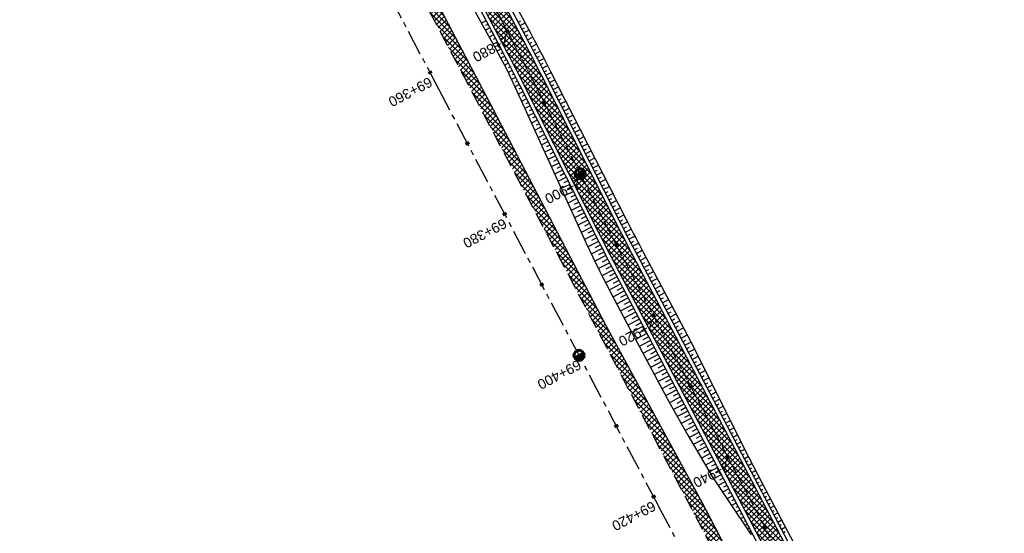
# Model space of a CAD drawing. Header units: metres. Extents: x 7529682 to 7533704, y 5721210 to 5727842.
# Tile 21 of 64: x 7530998 to 7531121, y 5725193 to 5725257. Entities that reach past the tile are written whole.
import ezdxf

# ---------------------------------------------------------------- set-up
doc = ezdxf.new("R2010")
doc.units = ezdxf.units.M
doc.linetypes.add('CENTER', pattern=[50.8, 31.75, -6.35, 6.35, -6.35])
doc.linetypes.add('HIDDEN', pattern=[9.525, 6.35, -3.175])
for name, color, linetype in [('C-DROGI-SYTUACJA-ETYKIETY', 7, 'Continuous'), ('D-hatch-pobocza', 131, 'Continuous'), ('D-pobocza', 7, 'Continuous'), ('D-skarpa', 7, 'Continuous'), ('D-skarpa-kreskowanie', 7, 'Continuous')]:
    doc.layers.add(name, color=color, linetype=linetype)
doc.layers.add('D-hatch-ciag-pieszo-rowerowy', color=7, linetype='Continuous', lineweight=13, true_color=0xff9f80)
for name, color, linetype, lineweight in [('D-krawędzie', 7, 'Continuous', 30), ('D-obrzeża', 7, 'Continuous', 30), ('D-oś', 10, 'CENTER', 30)]:
    doc.layers.add(name, color=color, linetype=linetype, lineweight=lineweight)
doc.layers.add('poprzeczki', color=7, linetype='Continuous', true_color=0x0000c7)
doc.styles.get("Standard").update_dxf_attribs({"font": 'arial.ttf'})
pattern_1 = [(45, (0, 0), (-0.33675960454, 0.33675960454), []), (135, (0, 0), (-0.33675960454, -0.33675960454), [])]

# ---------------------------------------------------------------- blocks, each defined once
blk = doc.blocks.new('kilometraz')
at = {"linetype": 'ByBlock', "lineweight": -2}
blk.add_hatch(color=0, dxfattribs=at).paths.add_polyline_path([(0, -0.28125, 0.41421356), (0.28125, 0, 0.41421356), (0, 0.28125)])
at = {"color": 0, "linetype": 'ByBlock', "lineweight": -2}
blk.add_line((0, 0.28125), (0, -0.28125), dxfattribs=at)
blk.add_circle((0, 0), 0.28125, dxfattribs=at)
blk = doc.blocks.new('AeccTickLine')
at = {"color": 0, "linetype": 'ByBlock', "lineweight": -2}
blk.add_line((0, 1), (0, -1), dxfattribs=at)

msp = doc.modelspace()

# ---------------------------------------------------------------- hatches: boundary and pattern name
at = {"layer": 'D-hatch-ciag-pieszo-rowerowy'}
h = msp.add_hatch(dxfattribs=at)
h.set_pattern_fill('ANSI37', color=256, scale=0.15, style=0)
h.set_pattern_definition(pattern_1)
h.paths.add_polyline_path([(7531044.82, 5725285.57), (7531043.69, 5725285.03), (7531059.94, 5725254.22, -0.004401), (7531062.37, 5725249.53), (7531071.71, 5725231.04, 0.004122), (7531073.98, 5725226.64), (7531080.59, 5725214.07), (7531081.74, 5725214.58), (7531075.09, 5725227.22, -0.004122), (7531072.82, 5725231.61), (7531063.48, 5725250.1, 0.004401), (7531061.05, 5725254.8)])
h.paths.add_polyline_path([(7531043.69, 5725285.03), (7531042.56, 5725284.5), (7531058.83, 5725253.65, -0.004401), (7531061.26, 5725248.96), (7531070.6, 5725230.47, 0.004122), (7531072.86, 5725226.07), (7531079.44, 5725213.57), (7531080.59, 5725214.07), (7531073.98, 5725226.64, -0.004122), (7531071.71, 5725231.04), (7531062.37, 5725249.53, 0.004401), (7531059.94, 5725254.22)])
h = msp.add_hatch(dxfattribs=at)
h.set_pattern_fill('ANSI37', color=256, scale=0.15, style=0)
h.set_pattern_definition(pattern_1)
h.paths.add_polyline_path([(7531088.49, 5725201.74), (7531081.74, 5725214.58), (7531080.59, 5725214.07), (7531087.38, 5725201.16), (7531110.12, 5725157.82), (7531118.16, 5725142.9), (7531119.25, 5725143.51), (7531111.23, 5725158.4)])
h.paths.add_polyline_path([(7531087.38, 5725201.16), (7531080.59, 5725214.07), (7531079.44, 5725213.57), (7531086.28, 5725200.58), (7531109.01, 5725157.24), (7531117.08, 5725142.28), (7531118.16, 5725142.9), (7531110.12, 5725157.82)])
at = {"layer": 'D-hatch-pobocza'}
h = msp.add_hatch(dxfattribs=at)
h.set_pattern_fill('ANSI37', color=256, scale=0.15, style=0)
h.set_pattern_definition(pattern_1)
h.paths.add_polyline_path([(7531057.01, 5725246.72), (7531044.19, 5725271.11), (7531030.97, 5725296.42), (7531019.37, 5725318.31), (7531007.54, 5725340.71), (7530994.47, 5725365.47), (7530982.58, 5725387.65), (7530971.81, 5725408.22), (7530959.96, 5725430.76), (7530944.54, 5725460.14), (7530935.92, 5725477.07), (7530923.1, 5725500.31), (7530908, 5725529.49), (7530889.66, 5725563.38), (7530889.59, 5725561.26), (7530918.17, 5725507.18), (7530950.16, 5725446.31), (7530993.42, 5725364.26), (7531022.77, 5725308.72), (7531053.81, 5725249.87), (7531081.17, 5725197.87), (7531103.9, 5725154.54), (7531128.12, 5725108.45), (7531149.32, 5725068.21), (7531151.44, 5725067.36), (7531152, 5725067.29), (7531141.2, 5725086.69), (7531129.87, 5725108.78), (7531118.46, 5725130.11), (7531107.39, 5725151.39), (7531095.36, 5725174.01), (7531083.61, 5725196.49), (7531071.56, 5725218.8)])

# ---------------------------------------------------------------- linework, layer by layer
at = {"layer": 'D-krawędzie', "linetype": 'HIDDEN', "ltscale": 0.3, "flags": 128}
msp.add_lwpolyline([(7530572.01, 5726166.06), (7530599.74, 5726113.52), (7530641.56, 5726032.01), (7530660.96, 5725995.07), (7530689.13, 5725941.54), (7530707.34, 5725907.03), (7530725.26, 5725873.09), (7530743.97, 5725837.65), (7530770.53, 5725787.12), (7530787.86, 5725754.27), (7530809.9, 5725712.54), (7530824.74, 5725684.39), (7530840.86, 5725653.69), (7530860.68, 5725616.15), (7530865.28, 5725607.39), (7530878.05, 5725583.08), (7530918.17, 5725507.18), (7530950.16, 5725446.31), (7530993.42, 5725364.26), (7531022.77, 5725308.72), (7531053.81, 5725249.87), (7531081.17, 5725197.87), (7531103.9, 5725154.54), (7531128.12, 5725108.45), (7531149.3, 5725068.25), (7531167.38, 5725033.77), (7531197.16, 5724976.99), (7531228.15, 5724918.03), (7531253.15, 5724870.49), (7531286.8, 5724806.65), (7531306.74, 5724768.66), (7531335.09, 5724714.65), (7531357.32, 5724672.44), (7531373.64, 5724641.45), (7531392.16, 5724606), (7531418.48, 5724555.85), (7531439.73, 5724515.58), (7531476.36, 5724446.19), (7531491.8, 5724416.76), (7531531.9, 5724339.93), (7531557.23, 5724291.66), (7531569.85, 5724267.58), (7531591.38, 5724226.55), (7531610, 5724191.1), (7531616.88, 5724178), (7531629.98, 5724153.03), (7531641.01, 5724132.02), (7531664.91, 5724087.62), (7531677.64, 5724064.79), (7531683.11, 5724054.99), (7531686.75, 5724048.18), (7531695.45, 5724031.7), (7531703.75, 5724015.92), (7531709.21, 5724005.51), (7531719.39, 5723986.15), (7531726.3, 5723973), (7531732.74, 5723960.74), (7531735.13, 5723956.19)], dxfattribs=at)
at = {"layer": 'D-obrzeża'}
for points in [[(7531164.32, 5725069.74), (7531163.36, 5725071.53), (7531162.18, 5725071.11, -0.373479), (7531159.74, 5725072.06), (7531157.82, 5725075.71, 0.068604), (7531155.43, 5725079.04), (7531152.26, 5725082.38, -0.075217), (7531147.13, 5725089.74), (7531137.49, 5725109.26, 0.008945), (7531132.57, 5725118.8), (7531111.23, 5725158.4), (7531088.49, 5725201.74), (7531075.09, 5725227.22, -0.004122), (7531072.82, 5725231.61), (7531063.48, 5725250.1, 0.004401), (7531061.05, 5725254.8), (7531036.31, 5725301.7, 0.004228), (7531033.91, 5725306.16), (7531023.95, 5725324.3, -0.004067)], [(7531021.74, 5725323.12), (7531031.71, 5725304.98, -0.004228), (7531034.11, 5725300.51), (7531058.83, 5725253.65, -0.004401), (7531061.26, 5725248.96), (7531070.6, 5725230.47, 0.004122), (7531072.86, 5725226.07), (7531086.28, 5725200.58), (7531109.01, 5725157.24), (7531130.34, 5725117.67, -0.009012), (7531135.3, 5725108.06), (7531145.04, 5725088.32, 0.075286), (7531150.17, 5725080.95), (7531153.38, 5725077.57, -0.068604), (7531155.77, 5725074.24), (7531156.91, 5725072.06), (7531159.32, 5725067.48)]]:
    msp.add_lwpolyline(points, format="xyb", dxfattribs=at)
at = {"layer": 'D-oś', "ltscale": 0.1}
msp.add_lwpolyline([(7531164.28, 5725032.14), (7531146.2, 5725066.62), (7531125.03, 5725106.82), (7531100.8, 5725152.91), (7531078.07, 5725196.25), (7531050.71, 5725248.24), (7531019.67, 5725307.08), (7530990.32, 5725362.63), (7530947.07, 5725444.68), (7530915.08, 5725505.55), (7530874.95, 5725581.45)], dxfattribs=at)
at = {"layer": 'D-oś', "ltscale": 0.03}
msp.add_lwpolyline([(7531022.84, 5725323.71), (7531032.81, 5725305.57, -0.004228), (7531035.21, 5725301.1), (7531059.94, 5725254.22, -0.004401), (7531062.37, 5725249.53), (7531071.71, 5725231.04, 0.004122), (7531073.98, 5725226.64), (7531073.98, 5725226.64), (7531087.38, 5725201.16), (7531110.12, 5725157.82), (7531131.46, 5725118.23, -0.008978), (7531136.4, 5725108.66), (7531146.08, 5725089.03, 0.075252), (7531151.22, 5725081.67), (7531154.31, 5725078.4, -0.068936), (7531156.87, 5725074.83), (7531166.99, 5725055.55, -0.068732)], format="xyb", dxfattribs=at)
at = {"layer": 'D-pobocza'}
msp.add_lwpolyline([(7531149.32, 5725068.21), (7531151.44, 5725067.36), (7531152, 5725067.29), (7531141.2, 5725086.69), (7531129.87, 5725108.78), (7531118.46, 5725130.11), (7531107.39, 5725151.39), (7531095.36, 5725174.01), (7531083.61, 5725196.49), (7531071.56, 5725218.8), (7531057.01, 5725246.72), (7531044.19, 5725271.11), (7531030.97, 5725296.42), (7531019.37, 5725318.31), (7531007.54, 5725340.71), (7530994.47, 5725365.47), (7530982.58, 5725387.65), (7530971.81, 5725408.22), (7530959.96, 5725430.76), (7530944.54, 5725460.14), (7530935.92, 5725477.07), (7530923.1, 5725500.31), (7530908, 5725529.49), (7530889.66, 5725563.38)], dxfattribs=at)
for points in [[(7531164.78, 5725069.95), (7531163.59, 5725072.15), (7531162.01, 5725071.58, -0.373479), (7531160.18, 5725072.3), (7531158.23, 5725076, 0.068604), (7531155.84, 5725079.33), (7531152.68, 5725082.67, -0.075201), (7531147.55, 5725090.03), (7531137.93, 5725109.51, 0.008929), (7531133.02, 5725119.03), (7531111.67, 5725158.63), (7531088.93, 5725201.97), (7531075.53, 5725227.45, -0.004122), (7531073.26, 5725231.84), (7531063.92, 5725250.33, 0.004401), (7531061.5, 5725255.03), (7531036.75, 5725301.93, 0.004228), (7531034.35, 5725306.4), (7531024.39, 5725324.54, -0.004067)], [(7531021.3, 5725322.88), (7531031.27, 5725304.74, -0.004228), (7531033.67, 5725300.27), (7531058.39, 5725253.42, -0.004401), (7531060.81, 5725248.73), (7531070.15, 5725230.24, 0.004122), (7531072.42, 5725225.84), (7531085.83, 5725200.34), (7531108.57, 5725157.01), (7531129.89, 5725117.44, -0.009025), (7531134.86, 5725107.82), (7531144.62, 5725088.04, 0.075299), (7531149.75, 5725080.67), (7531152.97, 5725077.27, -0.068604), (7531155.36, 5725073.94), (7531156.47, 5725071.83), (7531158.84, 5725067.32)]]:
    msp.add_lwpolyline(points, format="xyb", dxfattribs=at)
at = {"layer": 'D-skarpa', "linetype": 'Continuous'}
msp.add_lwpolyline([(7531059.04, 5725261.12), (7531062.11, 5725255.37, -0.003818), (7531064.21, 5725251.37), (7531064.58, 5725250.65), (7531074, 5725232.2, 0.00382), (7531076.05, 5725228.26), (7531076.27, 5725227.85), (7531079.81, 5725221.2), (7531082.12, 5725216.77), (7531089.44, 5725202.24), (7531091.14, 5725198.91), (7531095.82, 5725190.07)], format="xyb", dxfattribs=at)
msp.add_lwpolyline([(7531054.75, 5725258.86), (7531057.16, 5725254.48), (7531057.89, 5725253.14), (7531058.12, 5725252.73), (7531059.06, 5725250.98), (7531059.9, 5725249.18), (7531060.23, 5725248.45), (7531061.56, 5725245.54), (7531068.83, 5725229.59), (7531069.03, 5725229.15), (7531069.9, 5725227.32), (7531070.79, 5725225.5), (7531071, 5725225.08), (7531072.15, 5725222.82), (7531074.48, 5725218.4), (7531079.21, 5725209.59), (7531081.67, 5725205.23), (7531084.85, 5725199.82), (7531086.93, 5725196.7), (7531089.73, 5725192.52)], dxfattribs=at)
at = {"layer": 'D-skarpa-kreskowanie', "linetype": 'Continuous'}
for p, q in [((7531056.56, 5725256.89, 107.95), (7531055.99, 5725256.6, 107.53)), ((7531056.79, 5725256.45, 107.95), (7531056.51, 5725256.3, 107.74)), ((7531060.6, 5725256.73, 108.08), (7531060.9, 5725256.9, 107.85)), ((7531060.83, 5725256.29, 108.08), (7531061.45, 5725256.62, 107.61)), ((7531057.02, 5725256.01, 107.95), (7531056.48, 5725255.72, 107.54)), ((7531057.26, 5725255.57, 107.95), (7531056.99, 5725255.42, 107.75)), ((7531061.06, 5725255.85, 108.08), (7531061.37, 5725256.01, 107.85)), ((7531061.3, 5725255.41, 108.08), (7531061.92, 5725255.74, 107.61)), ((7531057.49, 5725255.12, 107.95), (7531056.96, 5725254.84, 107.55)), ((7531057.96, 5725254.24, 107.95), (7531057.44, 5725253.97, 107.56)), ((7531057.72, 5725254.68, 107.95), (7531057.46, 5725254.54, 107.75)), ((7531061.53, 5725254.97, 108.08), (7531061.84, 5725255.13, 107.84)), ((7531061.76, 5725254.52, 108.08), (7531062.39, 5725254.85, 107.61)), ((7531061.99, 5725254.08, 108.08), (7531062.31, 5725254.24, 107.84)), ((7531062.23, 5725253.64, 108.08), (7531062.86, 5725253.96, 107.6)), ((7531058.42, 5725253.36, 107.95), (7531057.92, 5725253.09, 107.57)), ((7531058.19, 5725253.8, 107.95), (7531057.93, 5725253.66, 107.76)), ((7531058.66, 5725252.91, 107.95), (7531058.41, 5725252.78, 107.76)), ((7531062.46, 5725253.19, 108.08), (7531062.77, 5725253.36, 107.84)), ((7531062.69, 5725252.75, 108.08), (7531063.32, 5725253.08, 107.6)), ((7531058.89, 5725252.47, 107.95), (7531058.39, 5725252.21, 107.58)), ((7531059.12, 5725252.03, 107.95), (7531058.87, 5725251.9, 107.77)), ((7531059.35, 5725251.58, 107.95), (7531058.87, 5725251.33, 107.59)), ((7531062.91, 5725252.3, 108.08), (7531063.23, 5725252.47, 107.84)), ((7531063.14, 5725251.86, 108.08), (7531063.78, 5725252.19, 107.6)), ((7531063.37, 5725251.41, 108.08), (7531063.69, 5725251.58, 107.84)), ((7531059.81, 5725250.69, 107.95), (7531059.31, 5725250.44, 107.58)), ((7531059.58, 5725251.14, 107.95), (7531059.34, 5725251.01, 107.77)), ((7531060.04, 5725250.25, 107.95), (7531059.78, 5725250.12, 107.76)), ((7531063.6, 5725250.97, 108.08), (7531064.25, 5725251.3, 107.59)), ((7531063.83, 5725250.52, 108.08), (7531064.15, 5725250.69, 107.84)), ((7531064.05, 5725250.08, 108.08), (7531064.7, 5725250.41, 107.59)), ((7531060.26, 5725249.8, 107.95), (7531059.74, 5725249.53, 107.55)), ((7531060.49, 5725249.36, 107.95), (7531060.22, 5725249.22, 107.74)), ((7531064.28, 5725249.63, 108.08), (7531064.6, 5725249.8, 107.83)), ((7531064.5, 5725249.18, 108.08), (7531065.16, 5725249.52, 107.59)), ((7531060.72, 5725248.91, 107.95), (7531060.15, 5725248.63, 107.53)), ((7531061.17, 5725248.02, 107.95), (7531060.57, 5725247.72, 107.5)), ((7531060.94, 5725248.47, 107.95), (7531060.65, 5725248.32, 107.73)), ((7531064.73, 5725248.74, 108.08), (7531065.06, 5725248.9, 107.83)), ((7531064.95, 5725248.29, 108.08), (7531065.61, 5725248.63, 107.59)), ((7531065.18, 5725247.85, 108.08), (7531065.51, 5725248.01, 107.83)), ((7531061.62, 5725247.13, 107.95), (7531060.98, 5725246.81, 107.47)), ((7531061.39, 5725247.57, 107.95), (7531061.08, 5725247.42, 107.72)), ((7531061.85, 5725246.68, 107.95), (7531061.52, 5725246.52, 107.7)), ((7531065.4, 5725247.4, 108.08), (7531066.07, 5725247.73, 107.58)), ((7531065.63, 5725246.95, 108.08), (7531065.96, 5725247.12, 107.83)), ((7531065.85, 5725246.51, 108.08), (7531066.52, 5725246.84, 107.58)), ((7531062.07, 5725246.24, 107.95), (7531061.4, 5725245.9, 107.44)), ((7531062.52, 5725245.34, 107.95), (7531061.81, 5725244.98, 107.42)), ((7531062.3, 5725245.79, 107.95), (7531061.95, 5725245.61, 107.69)), ((7531066.08, 5725246.06, 108.08), (7531066.41, 5725246.23, 107.83)), ((7531066.31, 5725245.61, 108.08), (7531066.98, 5725245.95, 107.58)), ((7531066.53, 5725245.17, 108.08), (7531066.87, 5725245.34, 107.83)), ((7531062.97, 5725244.45, 107.95), (7531062.23, 5725244.07, 107.39)), ((7531062.75, 5725244.9, 107.95), (7531062.38, 5725244.71, 107.68)), ((7531066.76, 5725244.72, 108.08), (7531067.43, 5725245.06, 107.57)), ((7531066.98, 5725244.28, 108.08), (7531067.32, 5725244.45, 107.83)), ((7531067.21, 5725243.83, 108.08), (7531067.89, 5725244.17, 107.57)), ((7531063.42, 5725243.56, 107.95), (7531062.64, 5725243.16, 107.36)), ((7531063.2, 5725244, 107.95), (7531062.82, 5725243.81, 107.66)), ((7531063.65, 5725243.11, 107.95), (7531063.25, 5725242.91, 107.65)), ((7531067.43, 5725243.38, 108.08), (7531067.77, 5725243.56, 107.82)), ((7531067.66, 5725242.94, 108.08), (7531068.34, 5725243.28, 107.57)), ((7531063.87, 5725242.67, 107.95), (7531063.06, 5725242.25, 107.34)), ((7531064.33, 5725241.77, 107.95), (7531063.47, 5725241.34, 107.31)), ((7531064.1, 5725242.22, 107.95), (7531063.68, 5725242.01, 107.64)), ((7531067.88, 5725242.49, 108.08), (7531068.23, 5725242.66, 107.82)), ((7531068.11, 5725242.04, 108.08), (7531068.8, 5725242.39, 107.57)), ((7531068.33, 5725241.6, 108.08), (7531068.68, 5725241.77, 107.82)), ((7531064.78, 5725240.88, 107.95), (7531063.89, 5725240.43, 107.28)), ((7531064.55, 5725241.33, 107.95), (7531064.12, 5725241.11, 107.62)), ((7531065, 5725240.43, 107.95), (7531064.55, 5725240.2, 107.61)), ((7531068.56, 5725241.15, 108.08), (7531069.25, 5725241.5, 107.56)), ((7531068.79, 5725240.71, 108.08), (7531069.13, 5725240.88, 107.82)), ((7531069.01, 5725240.26, 108.08), (7531069.7, 5725240.61, 107.56)), ((7531065.23, 5725239.99, 107.95), (7531064.3, 5725239.52, 107.26)), ((7531065.45, 5725239.54, 107.95), (7531064.98, 5725239.3, 107.6)), ((7531069.24, 5725239.81, 108.08), (7531069.58, 5725239.99, 107.82)), ((7531069.46, 5725239.37, 108.08), (7531070.16, 5725239.72, 107.56)), ((7531065.68, 5725239.09, 107.95), (7531064.72, 5725238.61, 107.23)), ((7531066.13, 5725238.2, 107.95), (7531065.13, 5725237.7, 107.2)), ((7531065.9, 5725238.65, 107.95), (7531065.41, 5725238.4, 107.58)), ((7531069.69, 5725238.92, 108.08), (7531070.04, 5725239.1, 107.82)), ((7531069.91, 5725238.47, 108.08), (7531070.61, 5725238.83, 107.55)), ((7531070.14, 5725238.03, 108.08), (7531070.49, 5725238.21, 107.81)), ((7531070.36, 5725237.58, 108.08), (7531071.07, 5725237.94, 107.55)), ((7531066.58, 5725237.31, 107.95), (7531065.55, 5725236.79, 107.18)), ((7531066.35, 5725237.76, 107.95), (7531065.85, 5725237.5, 107.57)), ((7531066.81, 5725236.86, 107.95), (7531066.28, 5725236.6, 107.56)), ((7531070.59, 5725237.14, 108.08), (7531070.94, 5725237.31, 107.81)), ((7531070.82, 5725236.69, 108.08), (7531071.52, 5725237.05, 107.55)), ((7531067.03, 5725236.42, 107.95), (7531065.96, 5725235.88, 107.15)), ((7531067.48, 5725235.52, 107.95), (7531066.38, 5725234.97, 107.12)), ((7531067.26, 5725235.97, 107.95), (7531066.71, 5725235.7, 107.54)), ((7531071.04, 5725236.24, 108.08), (7531071.4, 5725236.42, 107.81)), ((7531071.27, 5725235.8, 108.08), (7531071.98, 5725236.16, 107.54)), ((7531071.49, 5725235.35, 108.08), (7531071.85, 5725235.53, 107.81)), ((7531067.93, 5725234.63, 107.95), (7531066.79, 5725234.06, 107.1)), ((7531067.71, 5725235.08, 107.95), (7531067.15, 5725234.8, 107.53)), ((7531071.72, 5725234.9, 108.08), (7531072.43, 5725235.27, 107.54)), ((7531071.94, 5725234.46, 108.08), (7531072.3, 5725234.64, 107.81)), ((7531072.17, 5725234.01, 108.08), (7531072.89, 5725234.38, 107.54)), ((7531068.38, 5725233.74, 107.95), (7531067.21, 5725233.15, 107.07)), ((7531068.16, 5725234.19, 107.95), (7531067.58, 5725233.89, 107.51)), ((7531068.61, 5725233.29, 107.95), (7531068.01, 5725232.99, 107.5)), ((7531072.39, 5725233.57, 108.08), (7531072.75, 5725233.75, 107.81)), ((7531072.62, 5725233.12, 108.08), (7531073.34, 5725233.48, 107.54)), ((7531068.83, 5725232.85, 107.95), (7531067.62, 5725232.24, 107.04)), ((7531069.29, 5725231.95, 107.95), (7531068.04, 5725231.32, 107.02)), ((7531069.06, 5725232.4, 107.95), (7531068.45, 5725232.09, 107.49)), ((7531072.84, 5725232.67, 108.08), (7531073.21, 5725232.86, 107.81)), ((7531073.07, 5725232.23, 108.08), (7531073.8, 5725232.59, 107.53)), ((7531073.3, 5725231.78, 108.08), (7531073.66, 5725231.96, 107.8)), ((7531069.74, 5725231.06, 107.95), (7531068.45, 5725230.41, 106.99)), ((7531069.51, 5725231.51, 107.95), (7531068.88, 5725231.19, 107.47)), ((7531069.96, 5725230.62, 107.95), (7531069.31, 5725230.29, 107.46)), ((7531073.52, 5725231.33, 108.08), (7531074.25, 5725231.71, 107.53)), ((7531073.75, 5725230.89, 108.08), (7531074.12, 5725231.08, 107.8)), ((7531073.98, 5725230.44, 108.08), (7531074.71, 5725230.82, 107.53)), ((7531070.19, 5725230.17, 107.95), (7531068.87, 5725229.5, 106.96)), ((7531070.41, 5725229.72, 107.95), (7531069.75, 5725229.39, 107.45)), ((7531074.2, 5725230, 108.08), (7531074.57, 5725230.19, 107.8)), ((7531074.43, 5725229.55, 108.08), (7531075.17, 5725229.93, 107.52)), ((7531074.66, 5725229.11, 108.08), (7531075.03, 5725229.3, 107.8)), ((7531070.64, 5725229.28, 107.95), (7531069.3, 5725228.59, 106.94)), ((7531071.1, 5725228.39, 107.95), (7531069.72, 5725227.68, 106.92)), ((7531070.87, 5725228.83, 107.95), (7531070.19, 5725228.49, 107.44)), ((7531074.89, 5725228.67, 108.08), (7531075.63, 5725229.05, 107.52)), ((7531075.12, 5725228.22, 108.08), (7531075.5, 5725228.42, 107.8)), ((7531075.36, 5725227.78, 108.08), (7531076.1, 5725228.17, 107.52)), ((7531071.56, 5725227.5, 107.95), (7531070.16, 5725226.78, 106.9)), ((7531071.33, 5725227.94, 107.95), (7531070.63, 5725227.59, 107.43)), ((7531071.79, 5725227.06, 107.95), (7531071.09, 5725226.69, 107.42)), ((7531075.59, 5725227.34, 108.08), (7531075.96, 5725227.53, 107.8)), ((7531075.82, 5725226.89, 108.08), (7531076.57, 5725227.29, 107.51)), ((7531072.02, 5725226.61, 107.95), (7531070.61, 5725225.87, 106.88)), ((7531072.48, 5725225.73, 107.95), (7531071.06, 5725224.98, 106.87)), ((7531072.25, 5725226.17, 107.95), (7531071.54, 5725225.8, 107.41)), ((7531076.05, 5725226.45, 108.08), (7531076.43, 5725226.65, 107.79)), ((7531076.29, 5725226.01, 108.08), (7531077.04, 5725226.4, 107.51)), ((7531076.52, 5725225.57, 108.08), (7531076.9, 5725225.76, 107.79)), ((7531072.95, 5725224.84, 107.95), (7531071.51, 5725224.09, 106.86)), ((7531072.71, 5725225.28, 107.95), (7531072, 5725224.91, 107.41)), ((7531073.18, 5725224.4, 107.95), (7531072.46, 5725224.02, 107.4)), ((7531076.75, 5725225.12, 108.08), (7531077.51, 5725225.52, 107.51)), ((7531076.98, 5725224.68, 108.08), (7531077.36, 5725224.88, 107.79)), ((7531077.22, 5725224.24, 108.08), (7531077.98, 5725224.64, 107.5)), ((7531073.41, 5725223.96, 107.95), (7531071.96, 5725223.19, 106.85)), ((7531073.64, 5725223.51, 107.95), (7531072.92, 5725223.13, 107.4)), ((7531077.45, 5725223.8, 108.08), (7531077.83, 5725224, 107.79)), ((7531077.68, 5725223.35, 108.08), (7531078.45, 5725223.76, 107.5)), ((7531073.88, 5725223.07, 107.95), (7531072.42, 5725222.31, 106.85)), ((7531074.34, 5725222.19, 107.95), (7531072.89, 5725221.42, 106.85)), ((7531074.11, 5725222.63, 107.95), (7531073.38, 5725222.25, 107.4)), ((7531077.92, 5725222.91, 108.08), (7531078.3, 5725223.11, 107.79)), ((7531078.15, 5725222.47, 108.08), (7531078.92, 5725222.87, 107.5)), ((7531078.38, 5725222.03, 108.08), (7531078.77, 5725222.23, 107.79)), ((7531078.61, 5725221.58, 108.08), (7531079.39, 5725221.99, 107.49)), ((7531074.81, 5725221.3, 107.95), (7531073.35, 5725220.54, 106.85)), ((7531074.58, 5725221.74, 107.95), (7531073.85, 5725221.36, 107.4)), ((7531075.04, 5725220.86, 107.95), (7531074.31, 5725220.48, 107.4)), ((7531078.85, 5725221.14, 108.08), (7531079.23, 5725221.35, 107.78)), ((7531079.08, 5725220.7, 108.08), (7531079.85, 5725221.11, 107.49)), ((7531075.27, 5725220.42, 107.95), (7531073.82, 5725219.65, 106.85)), ((7531075.74, 5725219.53, 107.95), (7531074.28, 5725218.77, 106.85)), ((7531075.51, 5725219.97, 107.95), (7531074.78, 5725219.59, 107.4)), ((7531079.31, 5725220.26, 108.08), (7531079.7, 5725220.46, 107.78)), ((7531079.55, 5725219.81, 108.08), (7531080.32, 5725220.22, 107.49)), ((7531079.78, 5725219.37, 108.08), (7531080.16, 5725219.57, 107.78)), ((7531076.21, 5725218.65, 107.95), (7531074.75, 5725217.88, 106.85)), ((7531075.97, 5725219.09, 107.95), (7531075.24, 5725218.71, 107.4)), ((7531080.01, 5725218.93, 108.08), (7531080.78, 5725219.33, 107.49)), ((7531080.24, 5725218.49, 108.08), (7531080.63, 5725218.69, 107.79)), ((7531080.48, 5725218.04, 108.08), (7531081.25, 5725218.45, 107.5)), ((7531076.67, 5725217.76, 107.95), (7531075.23, 5725217, 106.86)), ((7531076.44, 5725218.2, 107.95), (7531075.71, 5725217.82, 107.4)), ((7531076.9, 5725217.32, 107.95), (7531076.18, 5725216.94, 107.4)), ((7531080.71, 5725217.6, 108.08), (7531081.09, 5725217.8, 107.79)), ((7531080.94, 5725217.16, 108.08), (7531081.71, 5725217.56, 107.5)), ((7531077.14, 5725216.88, 107.95), (7531075.7, 5725216.12, 106.86)), ((7531077.6, 5725215.99, 107.95), (7531076.17, 5725215.24, 106.87)), ((7531077.37, 5725216.43, 107.95), (7531076.65, 5725216.06, 107.41)), ((7531081.18, 5725216.72, 108.08), (7531081.56, 5725216.92, 107.79)), ((7531081.41, 5725216.27, 108.08), (7531082.17, 5725216.68, 107.5)), ((7531081.64, 5725215.83, 108.08), (7531082.02, 5725216.03, 107.79)), ((7531081.87, 5725215.39, 108.08), (7531082.62, 5725215.78, 107.51)), ((7531078.07, 5725215.11, 107.95), (7531076.65, 5725214.36, 106.87)), ((7531077.83, 5725215.55, 107.95), (7531077.12, 5725215.17, 107.41)), ((7531078.3, 5725214.66, 107.95), (7531077.59, 5725214.29, 107.41)), ((7531082.11, 5725214.95, 108.08), (7531082.48, 5725215.14, 107.8)), ((7531082.34, 5725214.5, 108.08), (7531083.07, 5725214.89, 107.52)), ((7531078.53, 5725214.22, 107.95), (7531077.12, 5725213.48, 106.88)), ((7531079, 5725213.34, 107.95), (7531077.59, 5725212.6, 106.89)), ((7531078.77, 5725213.78, 107.95), (7531078.06, 5725213.41, 107.41)), ((7531082.57, 5725214.06, 108.08), (7531082.93, 5725214.25, 107.8)), ((7531082.8, 5725213.62, 108.07), (7531083.52, 5725214, 107.54)), ((7531083.04, 5725213.18, 108.07), (7531083.39, 5725213.36, 107.81)), ((7531079.46, 5725212.45, 107.95), (7531078.07, 5725211.72, 106.89)), ((7531079.23, 5725212.89, 107.95), (7531078.53, 5725212.52, 107.42)), ((7531083.27, 5725212.73, 108.07), (7531083.97, 5725213.1, 107.55)), ((7531083.5, 5725212.29, 108.07), (7531083.85, 5725212.47, 107.81)), ((7531083.74, 5725211.85, 108.07), (7531084.42, 5725212.21, 107.56)), ((7531079.93, 5725211.57, 107.94), (7531078.54, 5725210.83, 106.9)), ((7531079.7, 5725212.01, 107.94), (7531079, 5725211.64, 107.42)), ((7531080.16, 5725211.12, 107.94), (7531079.47, 5725210.76, 107.42)), ((7531083.97, 5725211.41, 108.07), (7531084.31, 5725211.58, 107.82)), ((7531084.2, 5725210.96, 108.07), (7531084.87, 5725211.32, 107.57)), ((7531080.4, 5725210.68, 107.94), (7531079.01, 5725209.95, 106.9)), ((7531080.86, 5725209.8, 107.94), (7531079.5, 5725209.08, 106.92)), ((7531080.63, 5725210.24, 107.94), (7531079.94, 5725209.88, 107.43)), ((7531084.43, 5725210.52, 108.07), (7531084.76, 5725210.7, 107.83)), ((7531084.67, 5725210.08, 108.07), (7531085.32, 5725210.42, 107.58)), ((7531084.9, 5725209.64, 108.07), (7531085.22, 5725209.81, 107.83)), ((7531081.33, 5725208.91, 107.94), (7531079.99, 5725208.21, 106.94)), ((7531081.09, 5725209.35, 107.94), (7531080.42, 5725209, 107.44)), ((7531081.56, 5725208.47, 107.94), (7531080.9, 5725208.12, 107.45)), ((7531085.13, 5725209.19, 108.07), (7531085.77, 5725209.53, 107.6)), ((7531085.37, 5725208.75, 108.07), (7531085.68, 5725208.92, 107.84)), ((7531085.6, 5725208.31, 108.07), (7531086.22, 5725208.64, 107.61)), ((7531081.79, 5725208.03, 107.94), (7531080.48, 5725207.34, 106.96)), ((7531082.26, 5725207.14, 107.94), (7531080.97, 5725206.47, 106.98)), ((7531082.03, 5725207.58, 107.94), (7531081.38, 5725207.24, 107.46)), ((7531085.83, 5725207.87, 108.07), (7531086.14, 5725208.03, 107.84)), ((7531086.06, 5725207.42, 108.07), (7531086.67, 5725207.74, 107.62)), ((7531086.3, 5725206.98, 108.07), (7531086.59, 5725207.14, 107.85)), ((7531082.72, 5725206.26, 107.94), (7531081.47, 5725205.59, 107)), ((7531082.49, 5725206.7, 107.94), (7531081.86, 5725206.36, 107.47)), ((7531086.53, 5725206.54, 108.07), (7531087.12, 5725206.85, 107.63)), ((7531086.76, 5725206.1, 108.07), (7531087.05, 5725206.25, 107.86)), ((7531087, 5725205.65, 108.07), (7531087.57, 5725205.96, 107.64)), ((7531083.19, 5725205.37, 107.94), (7531081.97, 5725204.73, 107.02)), ((7531082.96, 5725205.81, 107.94), (7531082.33, 5725205.49, 107.48)), ((7531083.42, 5725204.93, 107.94), (7531082.82, 5725204.61, 107.49)), ((7531087.23, 5725205.21, 108.07), (7531087.51, 5725205.36, 107.86)), ((7531087.46, 5725204.77, 108.07), (7531088.02, 5725205.06, 107.66)), ((7531083.65, 5725204.49, 107.94), (7531082.47, 5725203.86, 107.05)), ((7531084.12, 5725203.6, 107.94), (7531082.98, 5725203, 107.09)), ((7531083.89, 5725204.04, 107.94), (7531083.31, 5725203.74, 107.51)), ((7531087.69, 5725204.33, 108.07), (7531087.97, 5725204.47, 107.87)), ((7531087.93, 5725203.88, 108.07), (7531088.47, 5725204.17, 107.67)), ((7531088.16, 5725203.44, 108.07), (7531088.43, 5725203.58, 107.87)), ((7531084.59, 5725202.72, 107.94), (7531083.49, 5725202.14, 107.12)), ((7531084.35, 5725203.16, 107.94), (7531083.79, 5725202.86, 107.52)), ((7531084.82, 5725202.27, 107.94), (7531084.28, 5725201.99, 107.54)), ((7531088.39, 5725203, 108.07), (7531088.92, 5725203.28, 107.68)), ((7531088.62, 5725202.56, 108.07), (7531088.88, 5725202.69, 107.88)), ((7531088.86, 5725202.11, 108.07), (7531089.37, 5725202.38, 107.69)), ((7531085.05, 5725201.83, 107.94), (7531083.99, 5725201.27, 107.15)), ((7531085.28, 5725201.39, 107.94), (7531084.77, 5725201.12, 107.55)), ((7531089.09, 5725201.67, 108.07), (7531089.34, 5725201.8, 107.88)), ((7531089.32, 5725201.23, 108.07), (7531089.82, 5725201.49, 107.7)), ((7531085.52, 5725200.95, 107.94), (7531084.5, 5725200.41, 107.18)), ((7531085.98, 5725200.06, 107.94), (7531085.02, 5725199.56, 107.22)), ((7531085.75, 5725200.5, 107.94), (7531085.25, 5725200.24, 107.57)), ((7531089.55, 5725200.79, 108.07), (7531089.8, 5725200.92, 107.89)), ((7531089.79, 5725200.34, 108.07), (7531090.28, 5725200.6, 107.7)), ((7531090.02, 5725199.9, 108.07), (7531090.26, 5725200.03, 107.89)), ((7531086.45, 5725199.18, 107.94), (7531085.58, 5725198.72, 107.29)), ((7531086.21, 5725199.62, 107.94), (7531085.76, 5725199.38, 107.6)), ((7531086.68, 5725198.73, 107.94), (7531086.27, 5725198.52, 107.64)), ((7531090.25, 5725199.46, 108.07), (7531090.73, 5725199.71, 107.71)), ((7531090.48, 5725199.02, 108.07), (7531090.72, 5725199.14, 107.89)), ((7531090.72, 5725198.57, 108.07), (7531091.19, 5725198.82, 107.72)), ((7531086.91, 5725198.29, 107.94), (7531086.14, 5725197.89, 107.36)), ((7531087.38, 5725197.4, 107.94), (7531086.7, 5725197.05, 107.44)), ((7531087.14, 5725197.85, 107.94), (7531086.78, 5725197.66, 107.67)), ((7531090.95, 5725198.13, 108.07), (7531091.19, 5725198.25, 107.89)), ((7531091.18, 5725197.69, 108.07), (7531091.66, 5725197.94, 107.71)), ((7531091.41, 5725197.24, 108.07), (7531091.65, 5725197.37, 107.89)), ((7531087.84, 5725196.52, 107.94), (7531087.26, 5725196.22, 107.51)), ((7531087.61, 5725196.96, 107.94), (7531087.3, 5725196.8, 107.71)), ((7531088.07, 5725196.08, 107.94), (7531087.81, 5725195.94, 107.74)), ((7531091.65, 5725196.8, 108.07), (7531092.13, 5725197.05, 107.71)), ((7531091.88, 5725196.36, 108.07), (7531092.12, 5725196.49, 107.89)), ((7531092.11, 5725195.92, 108.07), (7531092.59, 5725196.17, 107.71)), ((7531088.31, 5725195.63, 107.94), (7531087.82, 5725195.38, 107.58)), ((7531088.54, 5725195.19, 107.94), (7531088.32, 5725195.08, 107.78)), ((7531092.34, 5725195.47, 108.07), (7531092.58, 5725195.6, 107.89)), ((7531092.57, 5725195.03, 108.07), (7531093.06, 5725195.29, 107.71)), ((7531088.77, 5725194.75, 107.94), (7531088.38, 5725194.54, 107.65)), ((7531089, 5725194.31, 107.94), (7531088.83, 5725194.22, 107.81)), ((7531089.23, 5725193.86, 107.94), (7531088.94, 5725193.71, 107.72)), ((7531092.81, 5725194.59, 108.07), (7531093.05, 5725194.72, 107.89)), ((7531093.04, 5725194.14, 108.07), (7531093.53, 5725194.4, 107.71)), ((7531093.27, 5725193.7, 108.07), (7531093.52, 5725193.83, 107.89)), ((7531089.47, 5725193.42, 107.94), (7531089.34, 5725193.35, 107.85)), ((7531089.7, 5725192.98, 107.94), (7531089.5, 5725192.87, 107.79)), ((7531093.5, 5725193.26, 108.07), (7531093.99, 5725193.52, 107.7)), ((7531093.74, 5725192.82, 108.07), (7531093.98, 5725192.95, 107.89))]:
    msp.add_line(p, q, dxfattribs=at)

# ---------------------------------------------------------------- block references
at = {"layer": 'C-DROGI-SYTUACJA-ETYKIETY', "color": 7, "linetype": 'Continuous', "lineweight": 60, "xscale": 0.25, "yscale": 0.25, "zscale": 0.25}
for p, rotation in [((7531049.57, 5725250.41), 297.8127037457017), ((7531054.23, 5725241.56), 297.7489032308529), ((7531058.88, 5725232.71), 297.7489032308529), ((7531063.54, 5725223.86), 297.7489032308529), ((7531072.85, 5725206.16), 297.7489032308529), ((7531077.51, 5725197.31), 297.7489032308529)]:
    msp.add_blockref('AeccTickLine', p, dxfattribs=dict(at, rotation=rotation))
at = {"layer": 'C-DROGI-SYTUACJA-ETYKIETY', "color": 10, "linetype": 'Continuous', "lineweight": 60, "xscale": 2.249999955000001, "yscale": 2.249999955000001, "zscale": 2.249999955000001, "rotation": 297.7489032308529}
msp.add_blockref('kilometraz', (7531068.19, 5725215.01), dxfattribs=at)
at = {"layer": 'poprzeczki', "color": 7, "linetype": 'Continuous', "lineweight": 60}
for p, xscale, yscale, zscale, rotation in [((7531059.23, 5725255.57), 0.25, 0.25, 0.25, 297.8127054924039), ((7531063.81, 5725246.68), 0.25, 0.25, 0.25, 296.8041802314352), ((7531072.84, 5725228.83), 0.25, 0.25, 0.25, 297.2776220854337), ((7531077.48, 5725219.98), 0.25, 0.25, 0.25, 297.748903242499), ((7531082.14, 5725211.13), 0.25, 0.25, 0.25, 297.748903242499), ((7531086.79, 5725202.28), 0.25, 0.25, 0.25, 297.748903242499), ((7531091.44, 5725193.42), 0.2499999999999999, 0.2499999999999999, 0.2499999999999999, 297.6853251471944)]:
    msp.add_blockref('AeccTickLine', p, dxfattribs=dict(at, xscale=xscale, yscale=yscale, zscale=zscale, rotation=rotation))
at = {"layer": 'poprzeczki', "color": 10, "linetype": 'Continuous', "lineweight": 60, "xscale": 2.249999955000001, "yscale": 2.249999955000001, "zscale": 2.249999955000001, "rotation": 296.8041802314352}
msp.add_blockref('kilometraz', (7531068.32, 5725237.75), dxfattribs=at)

# ---------------------------------------------------------------- texts
at = {"layer": 'C-DROGI-SYTUACJA-ETYKIETY', "color": 7}
for s, rotation, p in [('2+880', 207.8127, (7531059.08, 5725255.06)), ('69+360', 207.8127, (7531049.41, 5725249.91)), ('2+900', 206.8042, (7531068.15, 5725237.25)), ('69+380', 207.7489, (7531058.73, 5725232.21)), ('2+920', 207.7489, (7531077.33, 5725219.47)), ('69+400', 207.7489, (7531068.04, 5725214.51)), ('2+940', 207.7489, (7531086.64, 5725201.77)), ('69+420', 207.7489, (7531077.35, 5725196.81))]:
    msp.add_text(s, height=1.25, rotation=rotation, dxfattribs=at).set_placement(p)

doc.saveas('drawing.dxf')
